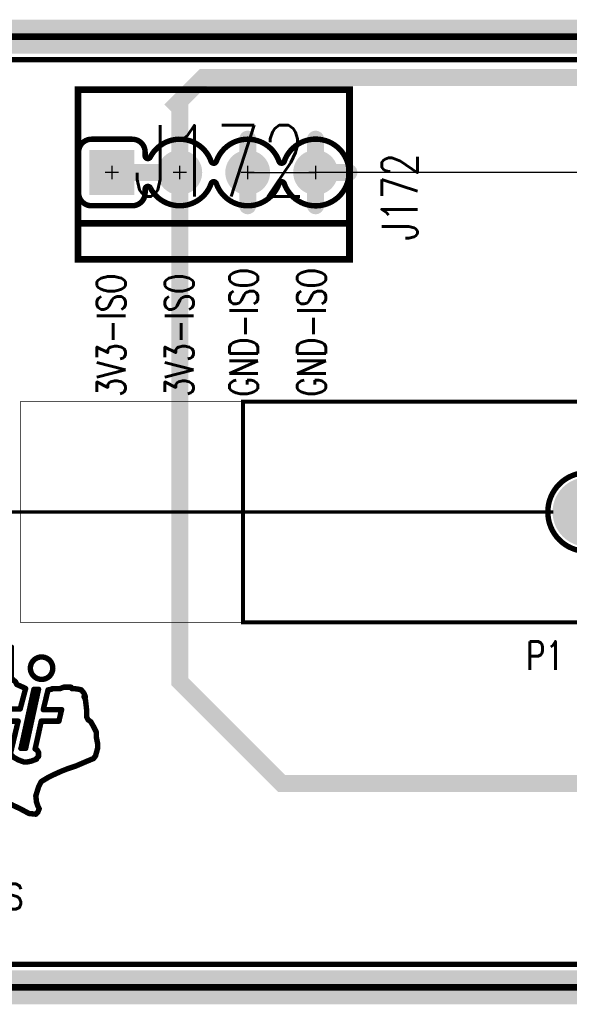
# Model space of a CAD drawing. Extents: x -3.3 to 15.7, y -5.3 to 2.7.
# Tile 5 of 17: x -0.8 to 0, y -0.7 to 0.7. Entities that reach past the tile are written whole.
import ezdxf
from ezdxf.enums import TextEntityAlignment as Align

# ---------------------------------------------------------------- set-up
doc = ezdxf.new("R2010")
doc.units = 0
for name, pattern in [('SIG_132', [2, 1, 1]), ('SIG_94', [2, 1, 1]), ('TRMIDX_4096', [2, 1, 1])]:
    doc.linetypes.add(name, pattern=pattern)
for name, color, linetype in [('2D_LINE_123', 255, 'CONTINUOUS'), ('2D_LINE_125', 3, 'CONTINUOUS'), ('2D_LINE_126', 6, 'CONTINUOUS'), ('BOARD_OUTLINE_00', 254, 'CONTINUOUS'), ('DIMENSION5_122', 254, 'CONTINUOUS'), ('DRIL_NPLTE_THRU_01', 16, 'CONTINUOUS'), ('DRIL_NPLTE_THRU_02', 176, 'CONTINUOUS'), ('DRIL_PLTE_THRU_01', 16, 'CONTINUOUS'), ('DRIL_PLTE_THRU_02', 176, 'CONTINUOUS'), ('DRIL_SYMBOL', 254, 'CONTINUOUS'), ('LINK_00', 254, 'CONTINUOUS'), ('PADS_BOT', 5, 'CONTINUOUS'), ('PADS_INNER', 1, 'CONTINUOUS'), ('PADS_TOP', 1, 'CONTINUOUS'), ('PADS_XR_131', 3, 'CONTINUOUS'), ('PADS_XR_132', 6, 'CONTINUOUS'), ('PART_NAME_123', 255, 'CONTINUOUS'), ('PART_NAME_129', 2, 'CONTINUOUS'), ('PART_TOP_2DLINE_123', 255, 'CONTINUOUS'), ('PART_TOP_2DLINE_129', 2, 'CONTINUOUS'), ('POUR_OUTLINE_02', 5, 'CONTINUOUS'), ('POUR_PADTHERM_02', 5, 'CONTINUOUS'), ('POUR_VOID_02', 5, 'CONTINUOUS'), ('TEXT_123', 255, 'CONTINUOUS'), ('TRACE_01', 1, 'CONTINUOUS')]:
    doc.layers.add(name, color=color, linetype=linetype)
doc.styles.add('W0$001', font='simplex', dxfattribs={"width": 0.75})
doc.styles.add('W0$006', font='simplex', dxfattribs={"width": 0.75})
doc.styles.add('W0$008', font='simplex', dxfattribs={"width": 0.75})

# ---------------------------------------------------------------- blocks, each defined once
blk = doc.blocks.new('BOARD_4')
at = {"layer": 'BOARD_OUTLINE_00', "const_width": 0.01}
blk.add_lwpolyline([(-0.025, -0.6125), (7.75, -0.6125), (7.75, -2.0125), (-0.025, -2.0125)], close=True, dxfattribs=at)
blk = doc.blocks.new('DRAWING_16')
at = {"layer": '2D_LINE_125', "const_width": 0.05}
blk.add_lwpolyline([(-0.025, -0.6125), (7.75, -0.6125), (7.75, -2.0125), (-0.025, -2.0125)], close=True, dxfattribs=at)
blk = doc.blocks.new('DRAWING_17')
at = {"layer": '2D_LINE_126', "const_width": 0.05}
blk.add_lwpolyline([(-0.025, -0.6125), (7.75, -0.6125), (7.75, -2.0125), (-0.025, -2.0125)], close=True, dxfattribs=at)
blk = doc.blocks.new('D_2dfeghi_18')
at = {"layer": 'DIMENSION5_122', "linetype": 'TRMIDX_4096', "const_width": 0.005}
blk.add_lwpolyline([(-0.05, 0), (-2.1, 0)], dxfattribs=at)
blk = doc.blocks.new('D_2dfeghi_19')
at = {"layer": 'DIMENSION5_122', "linetype": 'TRMIDX_4096', "const_width": 0.005}
blk.add_lwpolyline([(-0.05, 0), (-2.05, 0)], dxfattribs=at)
blk = doc.blocks.new('SMOOTH_0$008')
at = {"const_width": 0.004}
blk.add_lwpolyline([(-0.002, 0, 1), (0.002, 0, 1)], format="xyb", close=True, dxfattribs=at)
blk = doc.blocks.new('DRAWING_108')
at = {"layer": '2D_LINE_123', "const_width": 0.008}
for points in [[(-0.028, 0.031), (-0.096, 0.031)], [(-0.096, 0.031), (-0.096, -0.072)], [(-0.028, -0.015), (-0.028, 0.031)], [(-0.022, -0.02), (-0.028, -0.015)], [(-0.02, -0.024), (-0.022, -0.02)], [(-0.011, -0.028), (-0.02, -0.024)], [(-0.015, -0.06), (-0.007, -0.03)], [(-0.0138, -0.1182), (0.0052, -0.0312)], [(-0.007, -0.03), (-0.011, -0.028)], [(-0.007, -0.118), (0.012, -0.031)], [(0.012, -0.031), (0.006, -0.031)], [(0.026, -0.032), (0.019, -0.061)], [(0.031, -0.031), (0.026, -0.032)], [(0.033, -0.03), (0.031, -0.031)], [(0.04, -0.03), (0.033, -0.03)], [(0.044, -0.03), (0.04, -0.03)], [(0.049, -0.028), (0.044, -0.03)], [(0.06, -0.028), (0.049, -0.028)], [(0.061, -0.03), (0.06, -0.028)], [(0.064, -0.03), (0.061, -0.03)], [(0.071, -0.031), (0.064, -0.03)], [(0.075, -0.032), (0.071, -0.031)], [(0.079, -0.037), (0.075, -0.032)], [(0.081, -0.042), (0.079, -0.037)], [(0.081, -0.046), (0.079, -0.042)], [(0.079, -0.042), (0.081, -0.042)], [(0.082, -0.054), (0.081, -0.046)], [(-0.046, -0.078), (-0.04, -0.06)], [(-0.04, -0.06), (-0.015, -0.06)], [(0.019, -0.061), (0.046, -0.061)], [(0.046, -0.061), (0.042, -0.078)], [(0.083, -0.063), (0.082, -0.054)], [(-0.165, -0.072), (-0.162, -0.079)], [(-0.096, -0.072), (-0.165, -0.072)], [(0.083, -0.072), (0.083, -0.063)], [(0.085, -0.076), (0.083, -0.072)], [(0.089, -0.079), (0.085, -0.076)], [(-0.162, -0.079), (-0.157, -0.087)], [(-0.157, -0.087), (-0.14, -0.101)], [(-0.018, -0.078), (-0.046, -0.078)], [(-0.029, -0.124), (-0.018, -0.078)], [(0.016, -0.078), (0.007, -0.119)], [(0.042, -0.078), (0.016, -0.078)], [(0.093, -0.086), (0.089, -0.079)], [(0.097, -0.094), (0.093, -0.086)], [(-0.14, -0.101), (-0.131, -0.113)], [(0.097, -0.101), (0.097, -0.094)], [(0.099, -0.111), (0.097, -0.101)], [(-0.131, -0.113), (-0.12, -0.13)], [(-0.014, -0.118), (-0.007, -0.118)], [(0.009, -0.12), (0.007, -0.119)], [(0.009, -0.12), (0.011, -0.122)], [(0.096, -0.129), (0.099, -0.118)], [(0.099, -0.118), (0.099, -0.111)], [(-0.12, -0.13), (-0.106, -0.138)], [(-0.095, -0.138), (-0.09, -0.134)], [(-0.09, -0.134), (-0.08, -0.127)], [(-0.08, -0.127), (-0.076, -0.129)], [(-0.076, -0.129), (-0.07, -0.135)], [(-0.029, -0.127), (-0.029, -0.124)], [(-0.025, -0.131), (-0.029, -0.127)], [(-0.018, -0.135), (-0.025, -0.131)], [(0.009, -0.134), (0.001, -0.137)], [(0.012, -0.13), (0.009, -0.133)], [(0.009, -0.133), (0.009, -0.134)], [(0.011, -0.122), (0.012, -0.124)], [(0.012, -0.124), (0.012, -0.126)], [(0.012, -0.126), (0.012, -0.13)], [(0.081, -0.138), (0.093, -0.133)], [(0.093, -0.133), (0.096, -0.129)], [(-0.106, -0.138), (-0.095, -0.138)], [(-0.07, -0.135), (-0.062, -0.146)], [(-0.062, -0.146), (-0.051, -0.163)], [(-0.01, -0.138), (-0.018, -0.135)], [(-0.004, -0.138), (-0.01, -0.138)], [(0.001, -0.137), (-0.004, -0.138)], [(0.045, -0.152), (0.055, -0.148)], [(0.055, -0.148), (0.067, -0.144)], [(0.067, -0.144), (0.081, -0.138)], [(-0.051, -0.163), (-0.051, -0.168)], [(0.016, -0.167), (0.026, -0.161)], [(0.026, -0.161), (0.034, -0.157)], [(0.034, -0.157), (0.045, -0.152)], [(-0.051, -0.168), (-0.046, -0.181)], [(0.008, -0.188), (0.012, -0.175)], [(0.012, -0.175), (0.016, -0.167)], [(-0.046, -0.181), (-0.041, -0.188)], [(-0.041, -0.188), (-0.032, -0.199)], [(0.009, -0.197), (0.008, -0.188)], [(-0.032, -0.199), (-0.015, -0.207)], [(-0.015, -0.207), (-0.002, -0.214)], [(0.011, -0.203), (0.009, -0.197)], [(0.013, -0.207), (0.011, -0.203)], [(0.011, -0.212), (0.013, -0.207)], [(-0.002, -0.214), (0.008, -0.215)], [(0.008, -0.215), (0.011, -0.212)]]:
    blk.add_lwpolyline(points, dxfattribs=at)
blk.add_lwpolyline([(0, 0, 1), (0.033, 0, 1)], format="xyb", close=True, dxfattribs=at)
at = {"layer": '2D_LINE_123'}
for p in [(-0.096, 0.031), (-0.096, 0.031), (-0.028, 0.031), (-0.028, 0.031), (-0.028, -0.015), (-0.028, -0.015), (-0.022, -0.02), (-0.022, -0.02), (-0.02, -0.024), (-0.02, -0.024), (-0.011, -0.028), (-0.011, -0.028), (-0.007, -0.03), (-0.007, -0.03), (0.0052, -0.0312), (0.006, -0.031), (0.012, -0.031), (0.012, -0.031), (0.026, -0.032), (0.026, -0.032), (0.031, -0.031), (0.031, -0.031), (0.033, -0.03), (0.033, -0.03), (0.04, -0.03), (0.04, -0.03), (0.044, -0.03), (0.044, -0.03), (0.049, -0.028), (0.049, -0.028), (0.06, -0.028), (0.06, -0.028), (0.061, -0.03), (0.061, -0.03), (0.064, -0.03), (0.064, -0.03), (0.071, -0.031), (0.071, -0.031), (0.075, -0.032), (0.075, -0.032), (0.079, -0.037), (0.079, -0.037), (0.079, -0.042), (0.079, -0.042), (0.081, -0.042), (0.081, -0.042), (0.081, -0.046), (0.081, -0.046), (-0.04, -0.06), (-0.04, -0.06), (-0.015, -0.06), (-0.015, -0.06), (0.019, -0.061), (0.019, -0.061), (0.046, -0.061), (0.046, -0.061), (0.082, -0.054), (0.082, -0.054), (-0.165, -0.072), (-0.165, -0.072), (-0.096, -0.072), (-0.096, -0.072), (0.083, -0.063), (0.083, -0.063), (0.083, -0.072), (0.083, -0.072), (0.085, -0.076), (0.085, -0.076), (-0.162, -0.079), (-0.162, -0.079), (-0.157, -0.087), (-0.157, -0.087), (-0.046, -0.078), (-0.046, -0.078), (-0.018, -0.078), (-0.018, -0.078), (0.016, -0.078), (0.016, -0.078), (0.042, -0.078), (0.042, -0.078), (0.089, -0.079), (0.089, -0.079), (0.093, -0.086), (0.093, -0.086), (-0.14, -0.101), (-0.14, -0.101), (0.097, -0.094), (0.097, -0.094), (0.097, -0.101), (0.097, -0.101), (-0.131, -0.113), (-0.131, -0.113), (-0.014, -0.118), (-0.0138, -0.1182), (-0.007, -0.118), (-0.007, -0.118), (0.007, -0.119), (0.007, -0.119), (0.009, -0.12), (0.009, -0.12), (0.099, -0.111), (0.099, -0.111), (0.099, -0.118), (0.099, -0.118), (-0.12, -0.13), (-0.12, -0.13), (-0.09, -0.134), (-0.09, -0.134), (-0.08, -0.127), (-0.08, -0.127), (-0.076, -0.129), (-0.076, -0.129), (-0.029, -0.124), (-0.029, -0.124), (-0.029, -0.127), (-0.029, -0.127), (-0.025, -0.131), (-0.025, -0.131), (0.009, -0.133), (0.009, -0.133), (0.009, -0.134), (0.009, -0.134), (0.011, -0.122), (0.011, -0.122), (0.012, -0.124), (0.012, -0.124), (0.012, -0.126), (0.012, -0.126), (0.012, -0.13), (0.012, -0.13), (0.093, -0.133), (0.093, -0.133), (0.096, -0.129), (0.096, -0.129), (-0.106, -0.138), (-0.106, -0.138), (-0.095, -0.138), (-0.095, -0.138), (-0.07, -0.135), (-0.07, -0.135), (-0.062, -0.146), (-0.062, -0.146), (-0.018, -0.135), (-0.018, -0.135), (-0.01, -0.138), (-0.01, -0.138), (-0.004, -0.138), (-0.004, -0.138), (0.001, -0.137), (0.001, -0.137), (0.055, -0.148), (0.055, -0.148), (0.067, -0.144), (0.067, -0.144), (0.081, -0.138), (0.081, -0.138), (-0.051, -0.163), (-0.051, -0.163), (0.026, -0.161), (0.026, -0.161), (0.034, -0.157), (0.034, -0.157), (0.045, -0.152), (0.045, -0.152), (-0.051, -0.168), (-0.051, -0.168), (0.012, -0.175), (0.012, -0.175), (0.016, -0.167), (0.016, -0.167), (-0.046, -0.181), (-0.046, -0.181), (-0.041, -0.188), (-0.041, -0.188), (0.008, -0.188), (0.008, -0.188), (-0.032, -0.199), (-0.032, -0.199), (-0.015, -0.207), (-0.015, -0.207), (0.009, -0.197), (0.009, -0.197), (0.011, -0.203), (0.011, -0.203), (0.013, -0.207), (0.013, -0.207), (-0.002, -0.214), (-0.002, -0.214), (0.008, -0.215), (0.008, -0.215), (0.011, -0.212), (0.011, -0.212)]:
    blk.add_blockref('SMOOTH_0$008', p, dxfattribs=at)
at = {"layer": 'TEXT_123', "style": 'W0$008', "width": 0.75}
for s, p in [('Texas', (-0.25, -0.27)), ('Instruments', (-0.34, -0.355))]:
    blk.add_text(s, height=0.056, rotation=0, dxfattribs=at).set_placement(p)
blk = doc.blocks.new('POUR_VOID_3')
at = {"layer": 'POUR_VOID_02', "const_width": 0.008}
blk.add_lwpolyline([(0.8038, 0.9288, -5.859268), (0.8038, 0.8962, 0.708423), (0.7962, 0.8962, -0.708424), (0.7038, 0.8962, 0.708423), (0.6962, 0.8962, -0.656261), (0.6065, 0.8899, 0.784606), (0.599, 0.888), (0.599, 0.8825, -0.414214), (0.58, 0.8635), (0.52, 0.8635, -0.414214), (0.501, 0.8825), (0.501, 0.9425, -0.414214), (0.52, 0.9615), (0.58, 0.9615, -0.414214), (0.599, 0.9425), (0.599, 0.937, 0.784606), (0.6065, 0.9351, -0.656261), (0.6962, 0.9288, 0.708423), (0.7038, 0.9288, -0.708424), (0.7962, 0.9288, 0.708423)], format="xyb", close=True, dxfattribs=at)
blk = doc.blocks.new('POUR_OUTLINE_2')
at = {"layer": 'POUR_OUTLINE_02', "const_width": 0.008}
for points in [[(1.577, 1.0785), (-0.212, 1.0785, 0.414214)], [(-0.212, -0.2535), (1.262, -0.2535, 0.414214)], [(1.2659, 0.3567, -1.324968), (1.2659, 0.4683, 0.498111)]]:
    blk.add_lwpolyline(points, format="xyb", dxfattribs=at)
blk.add_blockref('POUR_VOID_3', (0, 0))
blk = doc.blocks.new('POUR_PADTHERM_60')
at = {"layer": 'POUR_PADTHERM_02', "const_width": 0.0125}
for points in [[(0.84375, 0.9615), (0.84375, 0.9425, 1), (0.85625, 0.9425), (0.85625, 0.9615, 1), (0.84375, 0.9615)], [(0.899, 0.91875), (0.88, 0.91875, 1), (0.88, 0.90625), (0.899, 0.90625, 1), (0.899, 0.91875)], [(0.85625, 0.8635), (0.85625, 0.8825, 1), (0.84375, 0.8825), (0.84375, 0.8635, 1), (0.85625, 0.8635)]]:
    blk.add_lwpolyline(points, format="xyb", dxfattribs=at)
blk = doc.blocks.new('POUR_PADTHERM_62')
at = {"layer": 'POUR_PADTHERM_02', "const_width": 0.0125}
for points in [[(0.74375, 0.9615), (0.74375, 0.9425, 1), (0.75625, 0.9425), (0.75625, 0.9615, 1), (0.74375, 0.9615)], [(0.75625, 0.8635), (0.75625, 0.8825, 1), (0.74375, 0.8825), (0.74375, 0.8635, 1), (0.75625, 0.8635)]]:
    blk.add_lwpolyline(points, format="xyb", dxfattribs=at)
blk = doc.blocks.new('POUR_HEADER_1')
for name in ['POUR_OUTLINE_2', 'POUR_PADTHERM_62', 'POUR_PADTHERM_60']:
    blk.add_blockref(name, (-0.305, -1.0775))
blk = doc.blocks.new('SMOOTH_0$001')
at = {"const_width": 0.0005}
blk.add_lwpolyline([(-0.00025, 0, 1), (0.00025, 0, 1)], format="xyb", close=True, dxfattribs=at)
blk = doc.blocks.new('SMOOTH_0$006')
at = {"const_width": 0.003}
blk.add_lwpolyline([(-0.0015, 0, 1), (0.0015, 0, 1)], format="xyb", close=True, dxfattribs=at)
blk = doc.blocks.new('PART_BODY_TOP_2')
at = {"layer": 'PART_TOP_2DLINE_123', "const_width": 0.006}
blk.add_lwpolyline([(-0.632, 0.2), (5.182, 0.2), (5.182, -0.125), (-0.632, -0.125)], close=True, dxfattribs=at)
at = {"layer": 'PART_TOP_2DLINE_129', "const_width": 0.001}
blk.add_lwpolyline([(-0.96, 0.2), (5.51, 0.2), (5.51, -0.125), (-0.96, -0.125)], close=True, dxfattribs=at)
at = {"layer": 'PART_TOP_2DLINE_123'}
for p in [(-0.632, 0.2), (-0.632, -0.125)]:
    blk.add_blockref('SMOOTH_0$006', p, dxfattribs=at)
at = {"layer": 'PART_TOP_2DLINE_129'}
for p in [(-0.96, 0.2), (-0.96, -0.125)]:
    blk.add_blockref('SMOOTH_0$001', p, dxfattribs=at)
blk = doc.blocks.new('DRIL_SYMBOL_0$096')
at = {"layer": 'DRIL_SYMBOL', "const_width": 0.002}
for points in [[(-0.01, 0), (0.01, 0)], [(0, -0.01), (0, 0.01)]]:
    blk.add_lwpolyline(points, dxfattribs=at)
blk = doc.blocks.new('DRIL_HOLE_0$096')
at = {"const_width": 0.048}
blk.add_lwpolyline([(-0.024, 0, 1), (0.024, 0, 1)], format="xyb", close=True, dxfattribs=at)
blk.add_blockref('DRIL_SYMBOL_0$096', (0, 0))
blk = doc.blocks.new('PAD_8')
at = {"const_width": 0.0025}
blk.add_lwpolyline([(0, -0.00125, 1), (0, 0.00125, 1)], format="xyb", close=True, dxfattribs=at)
blk = doc.blocks.new('PAD_10')
at = {"const_width": 0.051}
blk.add_lwpolyline([(0, -0.0255, 1), (0, 0.0255, 1)], format="xyb", close=True, dxfattribs=at)
blk = doc.blocks.new('STK_TOP_13')
at = {"layer": 'DRIL_NPLTE_THRU_01'}
blk.add_blockref('DRIL_HOLE_0$096', (0, 0), dxfattribs=at)
at = {"layer": 'DRIL_NPLTE_THRU_02'}
blk.add_blockref('DRIL_HOLE_0$096', (0, 0), dxfattribs=at)
at = {"layer": 'PADS_BOT'}
blk.add_blockref('PAD_8', (0, 0), dxfattribs=at)
at = {"layer": 'PADS_INNER'}
blk.add_blockref('PAD_8', (0, 0), dxfattribs=at)
at = {"layer": 'PADS_TOP'}
blk.add_blockref('PAD_8', (0, 0), dxfattribs=at)
at = {"layer": 'PADS_XR_131'}
blk.add_blockref('PAD_10', (0, 0), dxfattribs=at)
at = {"layer": 'PADS_XR_132'}
blk.add_blockref('PAD_10', (0, 0), dxfattribs=at)
blk = doc.blocks.new('SYM_TOP_3')
for name, p in [('PART_BODY_TOP_2', (0, 0)), ('STK_TOP_13', (-0.125, 0.0375))]:
    blk.add_blockref(name, p)
blk = doc.blocks.new('PART_TOP_171')
blk.add_blockref('SYM_TOP_3', (0, 0))
at = {"layer": 'PART_NAME_123', "style": 'W0$006', "width": 0.75}
blk.add_text('P1', height=0.042, dxfattribs=at).set_placement((-0.215, -0.195))
blk = doc.blocks.new('SMOOTH_0$01')
at = {"const_width": 0.005}
blk.add_lwpolyline([(-0.0025, 0, 1), (0.0025, 0, 1)], format="xyb", close=True, dxfattribs=at)
blk = doc.blocks.new('PART_BODY_TOP_107')
at = {"layer": 'PART_TOP_2DLINE_123', "const_width": 0.01}
blk.add_lwpolyline([(0.35, 0.122), (0.35, -0.075), (-0.05, -0.075), (-0.05, 0.122)], close=True, dxfattribs=at)
blk.add_lwpolyline([(-0.05, -0.045), (-0.05, -0.128), (0.35, -0.128), (0.35, -0.035)], dxfattribs=at)
at = {"layer": 'PART_TOP_2DLINE_129', "const_width": 0.001}
blk.add_lwpolyline([(0.35, 0.122), (0.35, -0.075), (-0.05, -0.075), (-0.05, 0.122)], close=True, dxfattribs=at)
blk.add_lwpolyline([(0.35, 0.122), (0.35, -0.075), (-0.05, -0.075), (-0.05, 0.122)], close=True, dxfattribs=at)
for points in [[(-0.05, -0.045), (-0.05, -0.128), (0.35, -0.128), (0.35, -0.035)], [(-0.05, -0.045), (-0.05, -0.075), (0.35, -0.075), (0.35, -0.035)]]:
    blk.add_lwpolyline(points, dxfattribs=at)
at = {"layer": 'PART_TOP_2DLINE_123'}
for p in [(-0.05, 0.122), (0.35, 0.122), (-0.05, -0.045), (0.35, -0.035), (-0.05, -0.075), (0.35, -0.075), (-0.05, -0.128), (0.35, -0.128)]:
    blk.add_blockref('SMOOTH_0$01', p, dxfattribs=at)
at = {"layer": 'PART_TOP_2DLINE_129'}
for p in [(-0.05, 0.122), (-0.05, 0.122), (0.35, 0.122), (0.35, 0.122), (0.35, -0.035), (0.35, -0.035), (-0.05, -0.045), (-0.05, -0.045), (-0.05, -0.075), (-0.05, -0.075), (-0.05, -0.075), (0.35, -0.075), (0.35, -0.075), (0.35, -0.075), (-0.05, -0.128), (0.35, -0.128)]:
    blk.add_blockref('SMOOTH_0$001', p, dxfattribs=at)
blk = doc.blocks.new('DRIL_SYMBOL_0$038')
at = {"layer": 'DRIL_SYMBOL', "const_width": 0.002}
for points in [[(-0.01, 0), (0.01, 0)], [(0, -0.01), (0, 0.01)]]:
    blk.add_lwpolyline(points, dxfattribs=at)
blk = doc.blocks.new('DRIL_HOLE_0$038')
at = {"const_width": 0.019}
blk.add_lwpolyline([(-0.0095, 0, 1), (0.0095, 0, 1)], format="xyb", close=True, dxfattribs=at)
blk.add_blockref('DRIL_SYMBOL_0$038', (0, 0))
blk = doc.blocks.new('PAD_16')
at = {"const_width": 0.03}
blk.add_lwpolyline([(0, -0.015, 1), (0, 0.015, 1)], format="xyb", close=True, dxfattribs=at)
blk = doc.blocks.new('PAD_19')
at = {"const_width": 0.06}
blk.add_lwpolyline([(-0.03, 0), (0.03, 0)], dxfattribs=at)
blk = doc.blocks.new('PAD_6')
at = {"const_width": 0.066}
blk.add_lwpolyline([(-0.033, 0), (0.033, 0)], dxfattribs=at)
blk = doc.blocks.new('STK_TOP_21')
at = {"layer": 'DRIL_PLTE_THRU_01'}
blk.add_blockref('DRIL_HOLE_0$038', (0, 0), dxfattribs=at)
at = {"layer": 'DRIL_PLTE_THRU_02'}
blk.add_blockref('DRIL_HOLE_0$038', (0, 0), dxfattribs=at)
at = {"layer": 'PADS_BOT'}
blk.add_blockref('PAD_19', (0, 0), dxfattribs=at)
at = {"layer": 'PADS_INNER'}
blk.add_blockref('PAD_16', (0, 0), dxfattribs=at)
at = {"layer": 'PADS_TOP'}
blk.add_blockref('PAD_19', (0, 0), dxfattribs=at)
at = {"layer": 'PADS_XR_131'}
blk.add_blockref('PAD_6', (0, 0), dxfattribs=at)
at = {"layer": 'PADS_XR_132'}
blk.add_blockref('PAD_6', (0, 0), dxfattribs=at)
blk = doc.blocks.new('PAD_7')
at = {"const_width": 0.033}
blk.add_lwpolyline([(0, -0.0165, 1), (0, 0.0165, 1)], format="xyb", close=True, dxfattribs=at)
blk = doc.blocks.new('STK_TOP_20')
at = {"layer": 'DRIL_PLTE_THRU_01'}
blk.add_blockref('DRIL_HOLE_0$038', (0, 0), dxfattribs=at)
at = {"layer": 'DRIL_PLTE_THRU_02'}
blk.add_blockref('DRIL_HOLE_0$038', (0, 0), dxfattribs=at)
at = {"layer": 'PADS_BOT'}
blk.add_blockref('PAD_16', (0, 0), dxfattribs=at)
at = {"layer": 'PADS_INNER'}
blk.add_blockref('PAD_16', (0, 0), dxfattribs=at)
at = {"layer": 'PADS_TOP'}
blk.add_blockref('PAD_16', (0, 0), dxfattribs=at)
at = {"layer": 'PADS_XR_131'}
blk.add_blockref('PAD_7', (0, 0), dxfattribs=at)
at = {"layer": 'PADS_XR_132'}
blk.add_blockref('PAD_7', (0, 0), dxfattribs=at)
blk = doc.blocks.new('SYM_TOP_6')
for name, p in [('PART_BODY_TOP_107', (0, 0)), ('STK_TOP_21', (0, 0)), ('STK_TOP_20', (0.1, 0)), ('STK_TOP_20', (0.2, 0)), ('STK_TOP_20', (0.3, 0))]:
    blk.add_blockref(name, p)
blk = doc.blocks.new('PART_TOP_181')
blk.add_blockref('SYM_TOP_6', (0, 0))
at = {"layer": 'PART_NAME_123', "style": 'W0$008', "width": 0.75}
blk.add_text('J172', height=0.0525, rotation=90, dxfattribs=at).set_placement((0.45, -0.1))
at = {"layer": 'PART_NAME_129', "style": 'W0$001', "width": 0.75}
blk.add_text('J172', height=0.105, dxfattribs=at).set_placement((0.1588, 0.0171), align=Align.MIDDLE_CENTER)
blk = doc.blocks.new('SMOOTH_0$025')
at = {"const_width": 0.0125}
blk.add_lwpolyline([(-0.00625, 0, 1), (0.00625, 0, 1)], format="xyb", close=True, dxfattribs=at)

msp = doc.modelspace()

# ---------------------------------------------------------------- linework, layer by layer
at = {"layer": 'LINK_00', "linetype": 'SIG_132'}
for p in [(-0.5, 0.5), (0.3, 0.5)]:
    msp.add_line(p, (-0.4, 0.5), dxfattribs=at)
at = {"layer": 'TRACE_01', "linetype": 'SIG_94', "const_width": 0.025}
for points in [[(-0.6, 0.5), (-0.6, 0.595), (-0.605, 0.6), (-0.565, 0.64), (0.06, 0.64)], [(-0.6, 0.5), (-0.7, 0.5)], [(0.1, -0.4), (-0.45, -0.4), (-0.6, -0.25), (-0.6, 0.5)]]:
    msp.add_lwpolyline(points, dxfattribs=at)

# ---------------------------------------------------------------- block references
for name, p in [('D_2dfeghi_19', (0, 0)), ('DRAWING_16', (-1.475, 1.3125)), ('DRAWING_17', (-1.475, 1.3125)), ('BOARD_4', (-1.475, 1.3125)), ('PART_TOP_181', (-0.7, 0.5)), ('PART_TOP_171', (0.125, -0.0375)), ('D_2dfeghi_18', (0, 0)), ('DRAWING_108', (-0.82, -0.23))]:
    msp.add_blockref(name, p)
at = {"linetype": 'SIG_132'}
msp.add_blockref('POUR_HEADER_1', (-0.945, 0.665), dxfattribs=at)
at = {"layer": 'TRACE_01'}
for p in [(-0.565, 0.64), (-0.605, 0.6), (-0.6, 0.595), (-0.7, 0.5), (-0.6, 0.5), (-0.6, 0.5), (-0.6, 0.5), (-0.6, -0.25), (-0.45, -0.4)]:
    msp.add_blockref('SMOOTH_0$025', p, dxfattribs=at)

# ---------------------------------------------------------------- texts
at = {"layer": 'TEXT_123', "style": 'W0$006', "width": 0.75}
for s, p in [('GND-ISO', (-0.485, 0.17)), ('GND-ISO', (-0.385, 0.17)), ('3V3-ISO', (-0.68, 0.17)), ('3V3-ISO', (-0.58, 0.17))]:
    msp.add_text(s, height=0.042, rotation=90, dxfattribs=at).set_placement(p)

doc.saveas('drawing.dxf')
